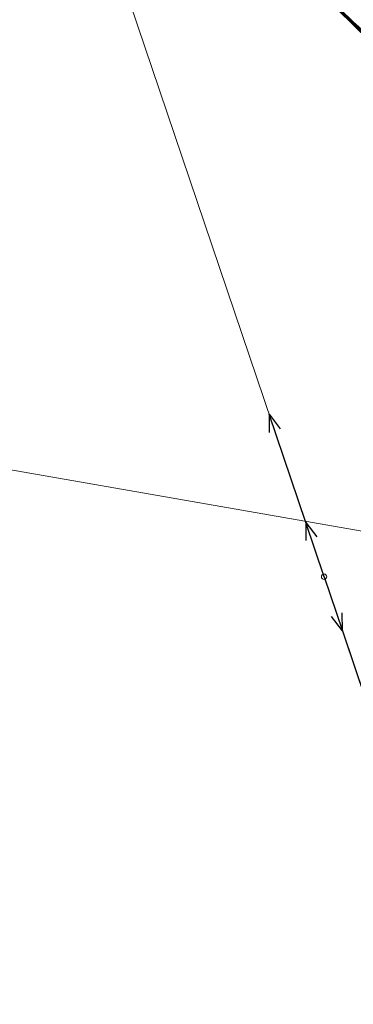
# Model space of a CAD drawing. Header units: inches. Extents: x 6497603 to 6502483, y 5925790 to 5934357.
# Tile 220 of 256: x 6500589 to 6500633, y 5927346 to 5927475. Entities that reach past the tile are written whole.
import ezdxf

# ---------------------------------------------------------------- set-up
doc = ezdxf.new("R2010")
doc.units = ezdxf.units.IN
doc.header["$MEASUREMENT"] = 0
for name, pattern in [('219-1000', [0, 0]), ('egkk-1000', [3, 2.25, -0.75]), ('egug-1000', [1.5, 0.75, -0.75]), ('suep_nn_1000', [0, 0])]:
    doc.linetypes.add(name, pattern=pattern)
for name, color, linetype in [('217-kontur klasyfikacyjny', 7, 'Continuous'), ('218-kontur użytku gruntowego', 7, 'Continuous'), ('219-działka ewidencyjna', 7, 'Continuous'), ('przewód elektroenergetyczny niskiego napięcia', 7, 'Continuous'), ('słup przewodów napowietrznych', 7, 'Continuous')]:
    doc.layers.add(name, color=color, linetype=linetype)

# ---------------------------------------------------------------- blocks, each defined once
blk = doc.blocks.new('US15')
at = {"color": 0, "linetype": 'Continuous', "lineweight": 13}
blk.add_circle((0, 0), 0.35, dxfattribs=at)
blk = doc.blocks.new('SUEP1')
at = {"color": 0, "linetype": 'Continuous'}
for p, q in [((0, 0), (7.5, 0)), ((7.5, 0), (5.25, 0.75)), ((7.5, 0), (5.25, -0.75)), ((7.5, 0), (22.5, 0)), ((22.5, 0), (20.25, 0.75)), ((22.5, 0), (20.25, -0.75))]:
    blk.add_line(p, q, dxfattribs=at)

msp = doc.modelspace()

# ---------------------------------------------------------------- linework, layer by layer
at = {"color": 6, "lineweight": 70}
msp.add_lwpolyline([(6500494.826, 5927598.211), (6500560.74, 5927539.05), (6500612.603, 5927492.811), (6500630.68, 5927476.72), (6500667.62, 5927440.55), (6500677.534, 5927432.625), (6500706.59, 5927409.4), (6500721.72, 5927394.9), (6500753.28, 5927365.845), (6500790.226, 5927332.542), (6500822.361, 5927303.419), (6500863.27, 5927266.18), (6500897.263, 5927237.25), (6500912.951, 5927223.905), (6500930.854, 5927202.204), (6500937.14, 5927194.57), (6500953.68, 5927174.48)], dxfattribs=at)
at = {"layer": '217-kontur klasyfikacyjny', "color": 3, "linetype": 'egkk-1000', "lineweight": 18, "flags": 128}
msp.add_lwpolyline([(6500667.62, 5927440.55), (6500630.68, 5927476.72)], dxfattribs=at)
at = {"layer": '218-kontur użytku gruntowego', "color": 3, "linetype": 'egug-1000', "lineweight": 18, "flags": 128}
msp.add_lwpolyline([(6500667.62, 5927440.55), (6500630.68, 5927476.72)], dxfattribs=at)
at = {"layer": '219-działka ewidencyjna', "color": 3, "linetype": '219-1000', "lineweight": 18, "flags": 128}
for points in [[(6500667.62, 5927440.55), (6500630.68, 5927476.72)], [(6500706.59, 5927409.4), (6500630.68, 5927476.72)], [(6500696.62, 5927397.22), (6500496.83, 5927432.11)]]:
    msp.add_lwpolyline(points, dxfattribs=at)
at = {"layer": 'przewód elektroenergetyczny niskiego napięcia', "color": 1, "linetype": 'suep_nn_1000', "lineweight": 18, "flags": 128}
for points in [[(6500628.81, 5927402.21), (6500596.5, 5927497.93)], [(6500596.5, 5927497.93), (6500628.81, 5927402.21)], [(6500660.96, 5927306.78), (6500628.81, 5927402.21)]]:
    msp.add_lwpolyline(points, dxfattribs=at)

# ---------------------------------------------------------------- block references
at = {"layer": 'przewód elektroenergetyczny niskiego napięcia', "color": 1, "linetype": 'Continuous', "lineweight": 18}
for rotation in [108.652, 288.618]:
    msp.add_blockref('SUEP1', (6500628.81, 5927402.21), dxfattribs=dict(at, rotation=rotation))
at = {"layer": 'słup przewodów napowietrznych', "color": 7, "linetype": 'Continuous', "lineweight": 18}
msp.add_blockref('US15', (6500628.81, 5927402.21), dxfattribs=at)

doc.saveas('drawing.dxf')
